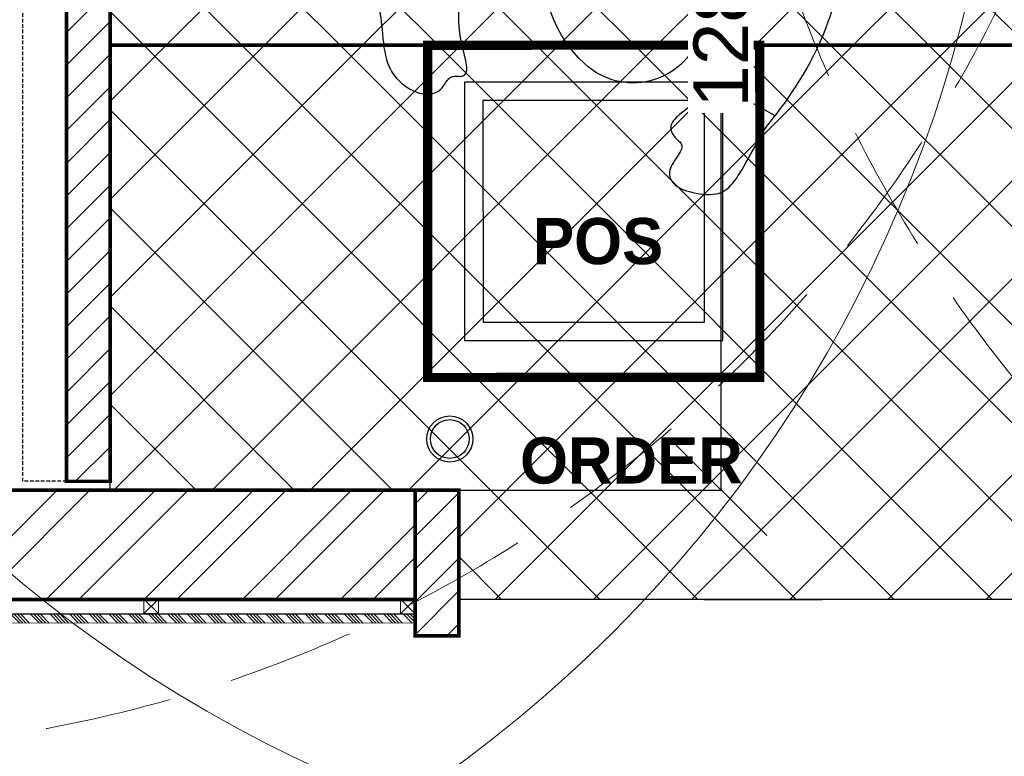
# Model space of a CAD drawing. Header units: millimetres. Extents: x -115221 to 194496, y -122556 to 375476.
# Tile 22 of 169: x 101871 to 103222, y -108062 to -107051. Entities that reach past the tile are written whole.
import ezdxf

# ---------------------------------------------------------------- set-up
doc = ezdxf.new("R2010")
doc.units = ezdxf.units.MM
doc.header["$PDMODE"] = 3
doc.header["$PDSIZE"] = -100
doc.linetypes.add('CONTINOUS', pattern=[0])
doc.linetypes.add('DASHED2', pattern=[0.375, 0.25, -0.125])
for name, color, linetype, lineweight in [('Ceiling', 6, 'Continuous', 13), ('FA-PENDANT SPRINKLER COVERAGR AREA', 6, 'Continuous', 0), ('FA-UPRIGHT SPRINKLER', 1, 'Continuous', 0), ('FA-UPRIGHT SPRINKLER COVERAGE AREA', 1, 'Continuous', 0), ('PARTITION LAYOUT', 36, 'CONTINOUS', 18), ('PENDENT SPRINKLER', 6, 'Continuous', 0), ('SPRINKLER DIM', 5, 'Continuous', 0)]:
    doc.layers.add(name, color=color, linetype=linetype, lineweight=lineweight)
doc.layers.add('WWDS CEILING', color=8, linetype='Continuous')
doc.layers.add('WWDS FURNITURE LAYOUT', color=8, linetype='Continuous')
doc.styles.add('ATTR', font='romans.shx', dxfattribs={"width": 0.8, "height": 0.6999992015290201})
doc.styles.add('har', font='GOTHICB.TTF')
doc.styles.get("Standard").update_dxf_attribs({"font": 'arial.ttf'})
doc.dimstyles.new('PLU DIM', dxfattribs={"dimtxt": 75, "dimasz": 125, "dimexe": 0.1, "dimexo": 0.1, "dimgap": 0.09, "dimtad": 0, "dimtoh": 1, "dimdec": 0, "dimzin": 0, "dimdsep": 46, "dimtxsty": 'Standard', "dimblk": 'OBLIQUE', "dimcen": 0.09, "dimclrd": 150, "dimclre": 150, "dimclrt": 1, "dimadec": 0, "dimazin": 0, "dimtfac": 1, "dimtdec": 0, "dimtofl": 0, "dimtmove": 1, "dimatfit": 3, "dimldrblk": 'OBLIQUE', "dimfxl": 1, "dimtfill": 1, "dimfrac": 1, "dimtolj": 1, "dimtzin": 0, "dimarcsym": 0})
pattern_1 = [(45, (-1707285.601478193, -2853039.393185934), (-67.35192090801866, 67.35192090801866), []), (135, (-1707285.601478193, -2853039.393185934), (-67.35192090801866, -67.35192090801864), [])]

# ---------------------------------------------------------------- blocks, each defined once
blk = doc.blocks.new('Person 8 Man Standing PV')
for p, q in [((-3.775943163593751, 11.10378326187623), (-3.431443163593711, 11.20068326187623)), ((-3.431443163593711, 11.20068326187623), (-3.091043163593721, 11.28638326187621)), ((-3.091043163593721, 11.28638326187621), (-2.754043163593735, 11.36128326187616)), ((-2.754043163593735, 11.36128326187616), (-2.420143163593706, 11.42608326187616)), ((-2.420143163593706, 11.42608326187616), (-2.089143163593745, 11.48148326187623)), ((-2.089143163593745, 11.48148326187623), (-1.760543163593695, 11.52808326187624)), ((-1.760543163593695, 11.52808326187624), (-1.43394316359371, 11.56658326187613)), ((-1.43394316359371, 11.56658326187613), (-1.109143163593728, 11.59758326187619)), ((-1.109143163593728, 11.59758326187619), (-0.7832431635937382, 11.61738326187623)), ((-0.7465431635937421, 11.2166832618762), (-0.8026431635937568, 11.13118326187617)), ((-0.7832431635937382, 11.61738326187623), (-0.4454431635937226, 11.60558326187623)), ((-0.6878431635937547, 11.28878326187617), (-0.7465431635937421, 11.2166832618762)), ((-0.6249431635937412, 11.34868326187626), (-0.6878431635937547, 11.28878326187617)), ((-0.556743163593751, 11.39748326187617), (-0.6249431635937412, 11.34868326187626)), ((-0.4821431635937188, 11.43648326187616), (-0.556743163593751, 11.39748326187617)), ((-0.3999431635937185, 11.46678326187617), (-0.4821431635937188, 11.43648326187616)), ((-0.4454431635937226, 11.60558326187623), (-0.0821431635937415, 11.53708326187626)), ((-0.3089431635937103, 11.48958326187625), (-0.3999431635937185, 11.46678326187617)), ((-0.2079431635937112, 11.5060832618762), (-0.3089431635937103, 11.48958326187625)), ((-0.0960431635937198, 11.51718326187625), (-0.2079431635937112, 11.5060832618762)), ((0.0271568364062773, 11.52278326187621), (-0.0960431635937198, 11.51718326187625)), ((-0.0821431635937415, 11.53708326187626), (-0.0361431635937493, 11.51998326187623)), ((0.1617568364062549, 11.52268326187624), (0.0271568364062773, 11.52278326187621)), ((0.3077568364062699, 11.51638326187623), (0.1617568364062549, 11.52268326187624)), ((0.4664568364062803, 11.50368326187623), (0.3077568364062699, 11.51638326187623)), ((0.6347568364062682, 11.48418326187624), (0.4664568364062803, 11.50368326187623)), ((0.8158568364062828, 11.45778326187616), (0.6347568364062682, 11.48418326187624)), ((1.008856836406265, 11.42378326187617), (0.8158568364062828, 11.45778326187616)), ((1.213256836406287, 11.38238326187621), (1.008856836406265, 11.42378326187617)), ((1.426656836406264, 11.33388326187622), (1.213256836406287, 11.38238326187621)), ((1.645756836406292, 11.27928326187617), (1.426656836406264, 11.33388326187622)), ((1.867656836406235, 11.21918326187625), (1.645756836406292, 11.27928326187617)), ((2.089056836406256, 11.15438326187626), (1.867656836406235, 11.21918326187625)), ((2.30695683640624, 11.08558326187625), (2.089056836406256, 11.15438326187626)), ((-5.18824316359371, 10.59848326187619), (-4.831343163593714, 10.74208326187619)), ((-4.831343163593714, 10.74208326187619), (-4.476543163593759, 10.8742832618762)), ((-4.476543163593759, 10.8742832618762), (-4.124443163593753, 10.99488326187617)), ((-4.124443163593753, 10.99488326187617), (-3.775943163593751, 11.10378326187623)), ((-1.015343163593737, 10.61908326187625), (-1.069043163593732, 10.43688326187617)), ((-0.9624431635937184, 10.77718326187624), (-1.015343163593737, 10.61908326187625)), ((-0.9098431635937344, 10.9136832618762), (-0.9624431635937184, 10.77718326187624)), ((-0.8567431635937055, 11.03088326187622), (-0.9098431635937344, 10.9136832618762)), ((-0.8026431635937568, 11.13118326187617), (-0.8567431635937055, 11.03088326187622)), ((2.518156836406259, 11.01358326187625), (2.30695683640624, 11.08558326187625)), ((2.71965683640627, 10.93908326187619), (2.518156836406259, 11.01358326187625)), ((2.90905683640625, 10.86238326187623), (2.71965683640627, 10.93908326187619)), ((3.087956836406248, 10.78088326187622), (2.90905683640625, 10.86238326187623)), ((3.258556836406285, 10.69208326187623), (3.087956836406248, 10.78088326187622)), ((3.422956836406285, 10.59278326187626), (3.258556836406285, 10.69208326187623)), ((-6.621143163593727, 9.91488326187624), (-6.263643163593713, 10.10178326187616)), ((-6.263643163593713, 10.10178326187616), (-5.905143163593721, 10.27808326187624)), ((-5.905143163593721, 10.27808326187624), (-5.546443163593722, 10.44378326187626)), ((-5.546443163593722, 10.44378326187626), (-5.18824316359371, 10.59848326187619)), ((-1.124243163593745, 10.22838326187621), (-1.181643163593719, 9.991083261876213)), ((-1.069043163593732, 10.43688326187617), (-1.124243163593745, 10.22838326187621)), ((3.583456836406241, 10.48018326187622), (3.422956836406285, 10.59278326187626)), ((3.742456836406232, 10.35138326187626), (3.583456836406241, 10.48018326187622)), ((3.902056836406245, 10.20358326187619), (3.742456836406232, 10.35138326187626)), ((4.064456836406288, 10.03378326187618), (3.902056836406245, 10.20358326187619)), ((-7.325943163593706, 9.515083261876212), (-6.976443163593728, 9.718283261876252)), ((-6.976443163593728, 9.718283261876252), (-6.621143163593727, 9.91488326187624)), ((-1.241743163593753, 9.722883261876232), (-1.305043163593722, 9.422683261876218)), ((-1.181643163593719, 9.991083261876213), (-1.241743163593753, 9.722883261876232)), ((4.231256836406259, 9.84008326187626), (4.064456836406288, 10.03378326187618)), ((4.400256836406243, 9.624883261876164), (4.231256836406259, 9.84008326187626)), ((4.568656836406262, 9.39108326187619), (4.400256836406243, 9.624883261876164)), ((-8.298843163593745, 8.90198326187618), (-7.991143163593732, 9.103283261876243)), ((-7.991143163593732, 9.103283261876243), (-7.665543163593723, 9.308883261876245)), ((-7.665543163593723, 9.308883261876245), (-7.325943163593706, 9.515083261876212)), ((-1.370643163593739, 9.095883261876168), (-1.437443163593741, 8.749383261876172)), ((-1.305043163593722, 9.422683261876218), (-1.370643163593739, 9.095883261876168)), ((4.733456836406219, 9.142083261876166), (4.568656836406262, 9.39108326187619)), ((4.891856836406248, 8.881183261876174), (4.733456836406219, 9.142083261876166)), ((-9.073043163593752, 8.36028326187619), (-8.843843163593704, 8.526783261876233)), ((-8.843843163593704, 8.526783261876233), (-8.584443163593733, 8.708583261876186)), ((-8.584443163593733, 8.708583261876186), (-8.298843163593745, 8.90198326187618)), ((-1.437443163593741, 8.749383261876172), (-1.50414316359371, 8.389983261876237)), ((5.040956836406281, 8.61148326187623), (4.891856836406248, 8.881183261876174)), ((5.177856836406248, 8.336183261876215), (5.040956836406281, 8.61148326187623)), ((-9.589543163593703, 7.957383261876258), (-9.439543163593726, 8.078183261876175)), ((-9.525943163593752, 8.008683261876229), (-7.590443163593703, 4.553783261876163)), ((-9.439543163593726, 8.078183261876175), (-9.269743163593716, 8.211383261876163)), ((-9.269743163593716, 8.211383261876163), (-9.073043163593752, 8.36028326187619)), ((-1.569943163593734, 8.024583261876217), (-1.633543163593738, 7.66018326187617)), ((-1.50414316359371, 8.389983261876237), (-1.569943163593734, 8.024583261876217)), ((5.299556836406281, 8.058483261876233), (5.177856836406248, 8.336183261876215)), ((5.404056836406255, 7.780583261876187), (5.299556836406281, 8.058483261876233)), ((-10.29894316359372, 7.427583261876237), (-10.13814316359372, 7.534383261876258)), ((-10.13814316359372, 7.534383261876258), (-9.994143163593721, 7.637583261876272)), ((-9.994143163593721, 7.637583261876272), (-9.85954316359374, 7.740283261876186)), ((-9.85954316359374, 7.740283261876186), (-9.727143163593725, 7.845883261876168)), ((-9.727143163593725, 7.845883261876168), (-9.589543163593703, 7.957383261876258)), ((-1.633543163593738, 7.66018326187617), (-1.69374316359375, 7.303283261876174)), ((5.49265683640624, 7.50068326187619), (5.404056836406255, 7.780583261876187)), ((5.567256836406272, 7.215483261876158), (5.49265683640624, 7.50068326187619)), ((-11.35634316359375, 6.824283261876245), (-11.12574316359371, 6.949683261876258)), ((-11.12574316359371, 6.949683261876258), (-10.89994316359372, 7.074183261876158)), ((-10.89994316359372, 7.074183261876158), (-10.68364316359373, 7.196283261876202)), ((-10.68364316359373, 7.196283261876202), (-10.48154316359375, 7.31458326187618)), ((-10.48154316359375, 7.31458326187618), (-10.29894316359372, 7.427583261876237)), ((-1.746243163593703, 6.981083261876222), (-2.55134316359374, 6.703683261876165)), ((-1.749443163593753, 6.96108326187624), (-1.799843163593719, 6.633583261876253)), ((-1.69374316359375, 7.303283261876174), (-1.749443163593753, 6.96108326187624)), ((5.630056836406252, 6.922183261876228), (5.567256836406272, 7.215483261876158)), ((5.682856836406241, 6.617783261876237), (5.630056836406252, 6.922183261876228)), ((-12.23014316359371, 6.343983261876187), (-12.02804316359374, 6.458083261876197)), ((-12.02804316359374, 6.458083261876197), (-11.81224316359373, 6.577083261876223)), ((-11.81224316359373, 6.577083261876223), (-11.58674316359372, 6.699583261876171)), ((-11.58674316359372, 6.699583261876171), (-11.35634316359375, 6.824283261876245)), ((-2.55134316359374, 6.703683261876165), (-3.936643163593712, 6.199883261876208)), ((-1.799843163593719, 6.633583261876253), (-1.844343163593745, 6.29388326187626)), ((5.727956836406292, 6.29918326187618), (5.682856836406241, 6.617783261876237)), ((-13.03654316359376, 5.824183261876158), (-12.90104316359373, 5.923783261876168)), ((-12.90104316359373, 5.923783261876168), (-12.75304316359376, 6.024883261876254)), ((-12.75304316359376, 6.024883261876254), (-12.59214316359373, 6.128083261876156)), ((-12.59214316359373, 6.128083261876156), (-12.41794316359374, 6.234183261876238)), ((-12.41794316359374, 6.234183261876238), (-12.23014316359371, 6.343983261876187)), ((-3.936643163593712, 6.199883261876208), (-5.065343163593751, 5.761583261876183)), ((-1.882743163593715, 5.908683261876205), (-1.914743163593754, 5.444183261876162)), ((-1.844343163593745, 6.29388326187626), (-1.882743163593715, 5.908683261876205)), ((5.767256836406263, 5.963583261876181), (5.727956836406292, 6.29918326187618)), ((5.802756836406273, 5.607683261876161), (5.767256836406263, 5.963583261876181)), ((-13.60734316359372, 5.202983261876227), (-13.54064316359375, 5.315983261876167)), ((-13.54064316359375, 5.315983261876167), (-13.46254316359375, 5.422983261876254)), ((-13.46254316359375, 5.422983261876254), (-13.3730431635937, 5.525783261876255)), ((-13.3730431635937, 5.525783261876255), (-13.27224316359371, 5.625983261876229)), ((-13.27224316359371, 5.625983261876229), (-13.16024316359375, 5.72508326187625)), ((-13.16024316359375, 5.72508326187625), (-13.03654316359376, 5.824183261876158)), ((-5.971643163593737, 5.380183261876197), (-6.689143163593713, 5.047183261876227)), ((-5.065343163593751, 5.761583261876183), (-5.971643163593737, 5.380183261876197)), ((-1.914743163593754, 5.444183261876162), (-1.940043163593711, 4.866983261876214)), ((5.836156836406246, 5.229583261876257), (5.802756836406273, 5.607683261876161)), ((-13.75714316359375, 4.656583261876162), (-13.73744316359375, 4.810783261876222)), ((-13.73744316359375, 4.810783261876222), (-13.70584316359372, 4.952083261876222)), ((-13.70584316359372, 4.952083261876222), (-13.6624431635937, 5.082283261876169)), ((-13.6624431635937, 5.082283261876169), (-13.60734316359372, 5.202983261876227)), ((-6.689143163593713, 5.047183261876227), (-7.251843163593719, 4.754183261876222)), ((-1.940043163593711, 4.866983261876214), (-1.952743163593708, 4.371283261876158)), ((5.86765683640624, 4.831383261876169), (5.836156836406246, 5.229583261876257)), ((5.896956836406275, 4.415683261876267), (5.86765683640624, 4.831383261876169)), ((-13.76504316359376, 4.488783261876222), (-13.75714316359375, 4.656583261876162)), ((-13.76184316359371, 4.310183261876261), (-13.76504316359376, 4.488783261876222)), ((-13.74864316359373, 4.124783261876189), (-13.76184316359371, 4.310183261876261)), ((-8.048343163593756, 4.254183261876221), (-8.34524316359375, 4.031683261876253)), ((-7.693643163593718, 4.492683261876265), (-8.048343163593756, 4.254183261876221)), ((-7.251843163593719, 4.754183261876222), (-7.693643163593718, 4.492683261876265)), ((5.923956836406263, 3.985583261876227), (5.896956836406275, 4.415683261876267)), ((-13.72624316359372, 3.936583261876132), (-13.74864316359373, 4.124783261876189)), ((-13.6957431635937, 3.748883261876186), (-13.72624316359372, 3.936583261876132)), ((-13.65804316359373, 3.566083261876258), (-13.6957431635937, 3.748883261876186)), ((-8.595143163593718, 3.823783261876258), (-8.804043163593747, 3.630583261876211)), ((-8.34524316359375, 4.031683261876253), (-8.595143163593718, 3.823783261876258)), ((5.948456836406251, 3.543883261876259), (5.923956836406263, 3.985583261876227)), ((-13.61414316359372, 3.39178326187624), (-13.65804316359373, 3.566083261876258)), ((-13.56494316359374, 3.229983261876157), (-13.61414316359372, 3.39178326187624)), ((-13.51144316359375, 3.08368326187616), (-13.56494316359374, 3.229983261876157)), ((-9.12344316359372, 3.287583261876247), (-9.246143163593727, 3.137983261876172)), ((-8.978043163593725, 3.451783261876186), (-9.12344316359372, 3.287583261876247)), ((-8.804043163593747, 3.630583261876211), (-8.978043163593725, 3.451783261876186)), ((5.969956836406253, 3.093583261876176), (5.948456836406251, 3.543883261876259)), ((-13.45394316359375, 2.952783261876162), (-13.51144316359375, 3.08368326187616)), ((-13.3927431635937, 2.836583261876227), (-13.45394316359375, 2.952783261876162)), ((-13.32834316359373, 2.733883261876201), (-13.3927431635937, 2.836583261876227)), ((-13.26074316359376, 2.644183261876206), (-13.32834316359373, 2.733883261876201)), ((-11.83754316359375, 2.661683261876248), (-11.94114316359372, 2.594383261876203)), ((-11.73724316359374, 2.727883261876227), (-11.83754316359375, 2.661683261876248)), ((-11.64154316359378, 2.790183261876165), (-11.73724316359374, 2.727883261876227)), ((-11.55234316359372, 2.845883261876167), (-11.64154316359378, 2.790183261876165)), ((-11.47024316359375, 2.892583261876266), (-11.55234316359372, 2.845883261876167)), ((-11.39504316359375, 2.929783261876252), (-11.47024316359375, 2.892583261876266)), ((-11.32584316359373, 2.957283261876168), (-11.39504316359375, 2.929783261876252)), ((-11.26184316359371, 2.975083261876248), (-11.32584316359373, 2.957283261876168)), ((-11.20204316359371, 2.982983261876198), (-11.26184316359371, 2.975083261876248)), ((-11.14574316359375, 2.980983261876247), (-11.20204316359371, 2.982983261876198)), ((-11.09204316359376, 2.968783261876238), (-11.14574316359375, 2.980983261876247)), ((-11.0399431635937, 2.946483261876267), (-11.09204316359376, 2.968783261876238)), ((-10.98884316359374, 2.914183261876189), (-11.0399431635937, 2.946483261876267)), ((-10.93814316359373, 2.873583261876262), (-10.98884316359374, 2.914183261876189)), ((-10.88754316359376, 2.826583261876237), (-10.93814316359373, 2.873583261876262)), ((-10.83644316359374, 2.774983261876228), (-10.88754316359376, 2.826583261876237)), ((-10.78444316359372, 2.720883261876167), (-10.83644316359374, 2.774983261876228)), ((-10.73124316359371, 2.666083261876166), (-10.78444316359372, 2.720883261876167)), ((-10.67624316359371, 2.612683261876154), (-10.73124316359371, 2.666083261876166)), ((-9.625343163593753, 2.684583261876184), (-9.708643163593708, 2.606183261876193)), ((-9.538543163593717, 2.776483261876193), (-9.625343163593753, 2.684583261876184)), ((-9.448143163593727, 2.882483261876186), (-9.538543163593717, 2.776483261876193)), ((-9.352343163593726, 3.002883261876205), (-9.448143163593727, 2.882483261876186)), ((-9.246143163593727, 3.137983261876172), (-9.352343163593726, 3.002883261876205)), ((5.988556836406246, 2.637383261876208), (5.969956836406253, 3.093583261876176)), ((-13.19064316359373, 2.566383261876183), (-13.26074316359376, 2.644183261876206)), ((-13.11814316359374, 2.499783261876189), (-13.19064316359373, 2.566383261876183)), ((-13.04354316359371, 2.443483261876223), (-13.11814316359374, 2.499783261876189)), ((-12.96714316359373, 2.396883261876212), (-13.04354316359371, 2.443483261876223)), ((-12.88874316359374, 2.36008326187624), (-12.96714316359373, 2.396883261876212)), ((-12.80794316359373, 2.333583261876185), (-12.88874316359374, 2.36008326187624)), ((-12.72444316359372, 2.31778326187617), (-12.80794316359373, 2.333583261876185)), ((-12.63804316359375, 2.31318326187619), (-12.72444316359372, 2.31778326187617)), ((-12.54824316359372, 2.320083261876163), (-12.63804316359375, 2.31318326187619)), ((-12.45474316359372, 2.338983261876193), (-12.54824316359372, 2.320083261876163)), ((-12.35734316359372, 2.370383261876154), (-12.45474316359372, 2.338983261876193)), ((-12.25604316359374, 2.414083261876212), (-12.35734316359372, 2.370383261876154)), ((-12.15184316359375, 2.467783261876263), (-12.25604316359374, 2.414083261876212)), ((-12.04634316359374, 2.52888326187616), (-12.15184316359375, 2.467783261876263)), ((-11.94114316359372, 2.594383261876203), (-12.04634316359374, 2.52888326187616)), ((-10.61914316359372, 2.562383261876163), (-10.67624316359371, 2.612683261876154)), ((-10.55954316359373, 2.517083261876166), (-10.61914316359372, 2.562383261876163)), ((-10.49764316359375, 2.477483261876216), (-10.55954316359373, 2.517083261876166)), ((-10.43354316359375, 2.444383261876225), (-10.49764316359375, 2.477483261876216)), ((-10.36754316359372, 2.418383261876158), (-10.43354316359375, 2.444383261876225)), ((-10.29984316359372, 2.400083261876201), (-10.36754316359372, 2.418383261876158)), ((-10.23064316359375, 2.390083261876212), (-10.29984316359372, 2.400083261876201)), ((-10.16004316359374, 2.38918326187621), (-10.23064316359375, 2.390083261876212)), ((-10.08854316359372, 2.397783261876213), (-10.16004316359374, 2.38918326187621)), ((-10.0159431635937, 2.416683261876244), (-10.08854316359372, 2.397783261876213)), ((-9.942143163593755, 2.446483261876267), (-10.0159431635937, 2.416683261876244)), ((-9.86664316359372, 2.487683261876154), (-9.942143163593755, 2.446483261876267)), ((-9.788943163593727, 2.540683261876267), (-9.86664316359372, 2.487683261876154)), ((-9.708643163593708, 2.606183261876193), (-9.788943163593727, 2.540683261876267)), ((6.004056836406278, 2.178283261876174), (5.988556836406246, 2.637383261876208)), ((6.015756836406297, 1.717883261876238), (6.004056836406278, 2.178283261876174)), ((6.022556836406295, 1.251683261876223), (6.015756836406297, 1.717883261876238)), ((6.022956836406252, 0.7741832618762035), (6.022556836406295, 1.251683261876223)), ((6.016456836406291, 0.2796832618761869), (6.022956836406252, 0.7741832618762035)), ((5.998456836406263, -0.2376167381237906), (6.016456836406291, 0.2796832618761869)), ((5.970556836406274, -0.7833167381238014), (5.998456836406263, -0.2376167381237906)), ((5.930256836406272, -1.3630167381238), (5.970556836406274, -0.7833167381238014)), ((5.875856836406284, -1.982616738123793), (5.930256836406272, -1.3630167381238)), ((5.806856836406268, -2.643916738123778), (5.875856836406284, -1.982616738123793)), ((5.724656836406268, -3.334716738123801), (5.806856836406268, -2.643916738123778)), ((5.631856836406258, -4.039116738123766), (5.724656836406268, -3.334716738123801)), ((5.530556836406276, -4.740916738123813), (5.631856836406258, -4.039116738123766)), ((-2.563143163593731, -4.419016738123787), (-2.551943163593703, -4.863116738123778)), ((5.423456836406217, -5.424316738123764), (5.530556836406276, -4.740916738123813)), ((-2.551943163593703, -4.863116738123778), (-2.517443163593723, -5.710716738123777)), ((-2.517443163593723, -5.710716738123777), (-2.475143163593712, -6.416616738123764)), ((5.312456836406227, -6.073316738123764), (5.423456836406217, -5.424316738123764)), ((5.200256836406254, -6.672016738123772), (5.312456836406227, -6.073316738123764)), ((-2.475143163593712, -6.416616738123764), (-2.426443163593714, -6.997416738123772)), ((5.089156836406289, -7.204316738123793), (5.200256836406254, -6.672016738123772)), ((-2.426443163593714, -6.997416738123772), (-2.372743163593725, -7.469816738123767)), ((4.980756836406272, -7.658416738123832), (5.089156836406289, -7.204316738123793)), ((-2.372743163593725, -7.469816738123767), (-2.315043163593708, -7.850316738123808)), ((-2.315043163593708, -7.850316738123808), (-2.25474316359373, -8.155616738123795)), ((4.873856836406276, -8.038316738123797), (4.980756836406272, -7.658416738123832)), ((-2.25474316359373, -8.155616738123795), (-2.193143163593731, -8.402316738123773)), ((-2.193143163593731, -8.402316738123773), (-2.131343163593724, -8.605016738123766)), ((4.656856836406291, -8.609216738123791), (4.766556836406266, -8.352616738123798)), ((4.716656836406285, -8.469316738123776), (4.901056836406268, -8.7747167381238)), ((4.766556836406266, -8.352616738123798), (4.873856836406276, -8.038316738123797)), ((-7.397543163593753, -8.964716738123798), (-7.383543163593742, -8.90571673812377)), ((-7.396943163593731, -9.025416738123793), (-7.397543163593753, -8.964716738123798)), ((-7.385743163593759, -8.849416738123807), (-7.369543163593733, -8.79721673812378)), ((-7.383543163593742, -8.90571673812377), (-7.385743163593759, -8.849416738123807)), ((-7.369543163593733, -8.79721673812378), (-7.343943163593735, -8.749816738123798)), ((-7.343943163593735, -8.749816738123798), (-7.307543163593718, -8.708316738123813)), ((-7.307543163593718, -8.708316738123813), (-7.26044316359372, -8.673116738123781)), ((-7.26044316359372, -8.673116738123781), (-7.203043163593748, -8.644416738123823)), ((-7.203043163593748, -8.644416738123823), (-7.135743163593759, -8.622916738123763)), ((-7.135743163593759, -8.622916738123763), (-7.059143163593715, -8.608616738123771)), ((-7.059143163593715, -8.608616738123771), (-6.973443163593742, -8.601916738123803)), ((-6.973443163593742, -8.601916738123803), (-6.879143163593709, -8.603116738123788)), ((-6.879143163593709, -8.603116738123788), (-6.776743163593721, -8.61261673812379)), ((-6.776743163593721, -8.61261673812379), (-6.666143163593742, -8.630516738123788)), ((-6.666143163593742, -8.630516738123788), (-6.545443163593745, -8.655816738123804)), ((-6.545443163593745, -8.655816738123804), (-6.412343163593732, -8.687816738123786)), ((-6.412343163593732, -8.687816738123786), (-6.264343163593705, -8.725216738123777)), ((-6.264343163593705, -8.725216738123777), (-6.099343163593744, -8.767216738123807)), ((-6.099343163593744, -8.767216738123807), (-5.914743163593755, -8.81261673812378)), ((-5.914743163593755, -8.81261673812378), (-5.708243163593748, -8.860516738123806)), ((-5.708243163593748, -8.860516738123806), (-5.477543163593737, -8.909816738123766)), ((-5.477543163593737, -8.909816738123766), (-5.216043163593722, -8.958416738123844)), ((-5.216043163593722, -8.958416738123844), (-4.900443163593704, -9.000216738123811)), ((-4.900443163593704, -9.000216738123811), (-4.503143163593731, -9.027416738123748)), ((-3.996543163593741, -9.03271673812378), (-3.353343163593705, -9.008616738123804)), ((-3.353343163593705, -9.008616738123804), (-2.54554316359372, -8.947816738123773)), ((-2.54554316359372, -8.947816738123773), (-2.011543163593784, -8.891616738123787)), ((-2.174443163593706, -8.908716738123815), (2.879756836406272, -13.39161673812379)), ((-2.131343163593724, -8.605016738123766), (-2.068843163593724, -8.770916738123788)), ((-2.068843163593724, -8.770916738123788), (-2.005043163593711, -8.905116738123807)), ((-2.005043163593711, -8.905116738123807), (-1.939343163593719, -9.012716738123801)), ((-1.939343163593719, -9.012716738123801), (-1.871043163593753, -9.098916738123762)), ((4.294456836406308, -9.116416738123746), (4.422656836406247, -8.982916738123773)), ((4.422656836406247, -8.982916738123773), (4.542856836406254, -8.816416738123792)), ((4.542856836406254, -8.816416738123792), (4.656856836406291, -8.609216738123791)), ((4.901056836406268, -8.7747167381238), (5.366256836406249, -9.59431673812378)), ((-7.516643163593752, -9.564416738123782), (-7.478443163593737, -9.518316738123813)), ((-7.478443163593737, -9.518316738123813), (-7.448143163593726, -9.470816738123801)), ((-7.448143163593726, -9.470816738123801), (-7.425143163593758, -9.421916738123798)), ((-7.425143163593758, -9.421916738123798), (-7.408443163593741, -9.371316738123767)), ((-7.408443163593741, -9.371316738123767), (-7.397543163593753, -9.318816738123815)), ((-7.397543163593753, -9.318816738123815), (-7.391543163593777, -9.264116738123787)), ((-7.394143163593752, -9.086716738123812), (-7.396943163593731, -9.025416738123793)), ((-7.391043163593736, -9.147616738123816), (-7.394143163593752, -9.086716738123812)), ((-7.391543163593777, -9.264116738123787), (-7.389543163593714, -9.207016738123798)), ((-7.389543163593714, -9.207016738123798), (-7.391043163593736, -9.147616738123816)), ((-4.503143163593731, -9.027416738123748), (-3.996543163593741, -9.03271673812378)), ((-3.55124316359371, -13.35841673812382), (-3.774243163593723, -9.024416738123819)), ((-1.871043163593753, -9.098916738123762), (-1.799543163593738, -9.168716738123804)), ((-1.799543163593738, -9.168716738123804), (-1.724143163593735, -9.227516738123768)), ((-1.724143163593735, -9.227516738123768), (-1.644343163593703, -9.280216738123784)), ((-1.644343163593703, -9.280216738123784), (-1.558543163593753, -9.331116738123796)), ((-1.558543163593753, -9.331116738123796), (-1.462943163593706, -9.380516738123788)), ((-1.462943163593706, -9.380516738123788), (-1.352443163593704, -9.427816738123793)), ((-1.352443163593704, -9.427816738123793), (-1.222343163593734, -9.472216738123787)), ((-1.222343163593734, -9.472216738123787), (-1.067743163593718, -9.51331673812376)), ((-1.067743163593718, -9.51331673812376), (-0.8839431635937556, -9.550316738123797)), ((3.231756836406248, -9.550216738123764), (3.456056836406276, -9.508816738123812)), ((3.456056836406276, -9.508816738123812), (3.658056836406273, -9.457116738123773)), ((3.658056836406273, -9.457116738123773), (3.840256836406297, -9.393616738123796)), ((3.840256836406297, -9.393616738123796), (4.005456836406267, -9.31691673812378)), ((4.005456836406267, -9.31691673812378), (4.155956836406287, -9.225316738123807)), ((4.155956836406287, -9.225316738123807), (4.294456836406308, -9.116416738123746)), ((-8.161543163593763, -10.09281673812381), (-8.103243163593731, -10.02091673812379)), ((-8.103243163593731, -10.02091673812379), (-8.03844316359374, -9.955616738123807)), ((-8.03844316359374, -9.955616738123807), (-7.968743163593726, -9.896216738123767)), ((-7.968743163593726, -9.896216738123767), (-7.896343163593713, -9.841716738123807)), ((-7.896343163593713, -9.841716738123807), (-7.823043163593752, -9.791216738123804)), ((-7.823043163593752, -9.791216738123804), (-7.751143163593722, -9.74361673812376)), ((-7.751143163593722, -9.74361673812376), (-7.682543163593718, -9.698216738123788)), ((-7.682543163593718, -9.698216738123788), (-7.619343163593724, -9.653716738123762)), ((-7.619343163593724, -9.653716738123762), (-7.563443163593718, -9.609416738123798)), ((-7.563443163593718, -9.609416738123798), (-7.516643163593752, -9.564416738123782)), ((-0.8839431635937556, -9.550316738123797), (-0.6660431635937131, -9.582416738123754)), ((-0.6660431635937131, -9.582416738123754), (-0.4092431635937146, -9.609416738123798)), ((-0.4092431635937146, -9.609416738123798), (-0.1110431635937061, -9.630416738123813)), ((-0.1110431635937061, -9.630416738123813), (0.2213568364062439, -9.64571673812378)), ((0.2213568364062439, -9.64571673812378), (0.5784568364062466, -9.655416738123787)), ((0.5784568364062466, -9.655416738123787), (0.9504568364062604, -9.659716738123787)), ((0.9504568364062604, -9.659716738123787), (1.328256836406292, -9.658916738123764)), ((1.328256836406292, -9.658916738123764), (1.702056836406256, -9.653116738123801)), ((1.702056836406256, -9.653116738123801), (2.062256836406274, -9.642716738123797)), ((2.062256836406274, -9.642716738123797), (2.39935683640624, -9.627716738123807)), ((2.39935683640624, -9.627716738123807), (2.706056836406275, -9.608216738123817)), ((2.706056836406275, -9.608216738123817), (2.982656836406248, -9.582816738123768)), ((2.982656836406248, -9.582816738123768), (3.231756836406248, -9.550216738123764)), ((5.366256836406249, -9.59431673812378), (5.699856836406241, -10.23881673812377)), ((-8.35514316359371, -10.63231673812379), (-8.342543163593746, -10.53281673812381)), ((-8.342543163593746, -10.53281673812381), (-8.321843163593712, -10.43621673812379)), ((-8.321843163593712, -10.43621673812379), (-8.293043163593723, -10.3433167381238)), ((-8.293043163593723, -10.3433167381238), (-8.256543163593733, -10.25471673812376)), ((-8.256543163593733, -10.25471673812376), (-8.212743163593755, -10.17101673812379)), ((-8.212743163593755, -10.17101673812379), (-8.161543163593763, -10.09281673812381)), ((5.699856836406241, -10.23881673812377), (5.922256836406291, -10.73481673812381)), ((-8.35944316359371, -10.73421673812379), (-8.35514316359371, -10.63231673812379)), ((-8.35514316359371, -10.83791673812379), (-8.35944316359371, -10.73421673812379)), ((-8.342843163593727, -10.94301673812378), (-8.35514316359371, -10.83791673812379)), ((-8.322743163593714, -11.04911673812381), (-8.342843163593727, -10.94301673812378)), ((-8.295343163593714, -11.15601673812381), (-8.322743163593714, -11.04911673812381)), ((5.922256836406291, -10.73481673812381), (6.053956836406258, -11.10931673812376)), ((6.053956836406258, -11.10931673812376), (6.115356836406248, -11.38921673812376)), ((-8.261143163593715, -11.26341673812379), (-8.295343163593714, -11.15601673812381)), ((-8.220443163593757, -11.37081673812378), (-8.261143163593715, -11.26341673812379)), ((-8.173743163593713, -11.47801673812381), (-8.220443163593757, -11.37081673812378)), ((-8.121543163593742, -11.5847167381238), (-8.173743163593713, -11.47801673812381)), ((-8.064043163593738, -11.69061673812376), (-8.121543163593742, -11.5847167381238)), ((6.127056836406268, -11.60121673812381), (6.109256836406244, -11.7722167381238)), ((6.115356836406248, -11.38921673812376), (6.127056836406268, -11.60121673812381)), ((-8.00104316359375, -11.7953167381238), (-8.064043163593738, -11.69061673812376)), ((-7.932243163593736, -11.8988167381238), (-8.00104316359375, -11.7953167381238)), ((-7.857343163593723, -12.00081673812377), (-7.932243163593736, -11.8988167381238)), ((-7.776043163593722, -12.10111673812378), (-7.857343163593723, -12.00081673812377)), ((-7.687943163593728, -12.19941673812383), (-7.776043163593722, -12.10111673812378)), ((-7.592843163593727, -12.29561673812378), (-7.687943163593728, -12.19941673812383)), ((5.991756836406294, -12.19291673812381), (5.934756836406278, -12.31121673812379)), ((6.039856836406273, -12.06461673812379), (5.991756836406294, -12.19291673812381)), ((6.078956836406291, -11.92481673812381), (6.039856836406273, -12.06461673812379)), ((6.109256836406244, -11.7722167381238), (6.078956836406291, -11.92481673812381)), ((-7.490243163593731, -12.38941673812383), (-7.592843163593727, -12.29561673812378)), ((-7.379843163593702, -12.48061673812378), (-7.490243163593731, -12.38941673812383)), ((-7.26044316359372, -12.56851673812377), (-7.379843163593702, -12.48061673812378)), ((-7.130743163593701, -12.65231673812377), (-7.26044316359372, -12.56851673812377)), ((-6.989443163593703, -12.7312167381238), (-7.130743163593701, -12.65231673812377)), ((-6.835243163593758, -12.8046167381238), (-6.989443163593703, -12.7312167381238)), ((5.619756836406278, -12.70941673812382), (5.517956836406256, -12.7969167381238)), ((5.711556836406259, -12.61841673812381), (5.619756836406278, -12.70941673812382)), ((5.794656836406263, -12.52261673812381), (5.711556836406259, -12.61841673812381)), ((5.869156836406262, -12.42061673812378), (5.794656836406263, -12.52261673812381)), ((5.934756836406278, -12.31121673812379), (5.869156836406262, -12.42061673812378)), ((-6.666943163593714, -12.87171673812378), (-6.835243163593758, -12.8046167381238)), ((-6.483143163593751, -12.93171673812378), (-6.666943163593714, -12.87171673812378)), ((-6.282543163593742, -12.98391673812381), (-6.483143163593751, -12.93171673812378)), ((-6.065143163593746, -13.02781673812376), (-6.282543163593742, -12.98391673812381)), ((-5.834343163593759, -13.06461673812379), (-6.065143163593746, -13.02781673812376)), ((-5.59494316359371, -13.09561673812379), (-5.834343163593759, -13.06461673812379)), ((-5.35174316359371, -13.12221673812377), (-5.59494316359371, -13.09561673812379)), ((-5.109343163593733, -13.14581673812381), (-5.35174316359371, -13.12221673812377)), ((-4.87264316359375, -13.1678167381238), (-5.109343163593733, -13.14581673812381)), ((-4.646143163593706, -13.18961673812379), (-4.87264316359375, -13.1678167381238)), ((-4.433543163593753, -13.21251673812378), (-4.646143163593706, -13.18961673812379)), ((-4.241343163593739, -13.23771673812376), (-4.433543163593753, -13.21251673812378)), ((-4.06334316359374, -13.26491673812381), (-4.241343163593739, -13.23771673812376)), ((4.253056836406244, -13.23741673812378), (3.854056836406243, -13.29481673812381)), ((4.584056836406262, -13.17511673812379), (4.253056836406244, -13.23741673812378)), ((4.855856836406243, -13.10801673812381), (4.584056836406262, -13.17511673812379)), ((5.076556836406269, -13.03641673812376), (4.855856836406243, -13.10801673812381)), ((5.254856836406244, -12.9606167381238), (5.076556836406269, -13.03641673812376)), ((5.399256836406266, -12.88071673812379), (5.254856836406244, -12.9606167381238)), ((5.517956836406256, -12.7969167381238), (5.399256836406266, -12.88071673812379)), ((-3.896343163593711, -13.2937167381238), (-4.06334316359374, -13.26491673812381)), ((-3.735943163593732, -13.32341673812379), (-3.896343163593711, -13.2937167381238)), ((-3.577543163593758, -13.35341673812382), (-3.735943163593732, -13.32341673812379)), ((-3.417043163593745, -13.3834167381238), (-3.577543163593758, -13.35341673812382)), ((-3.249743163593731, -13.41291673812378), (-3.417043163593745, -13.3834167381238)), ((-3.071543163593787, -13.44111673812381), (-3.249743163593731, -13.41291673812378)), ((-2.87754316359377, -13.46761673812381), (-3.071543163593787, -13.44111673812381)), ((-2.66234316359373, -13.49171673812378), (-2.87754316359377, -13.46761673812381)), ((-2.420143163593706, -13.51281673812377), (-2.66234316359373, -13.49171673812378)), ((-2.145143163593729, -13.53031673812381), (-2.420143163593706, -13.51281673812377)), ((-1.831543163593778, -13.5435167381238), (-2.145143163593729, -13.53031673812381)), ((-1.473543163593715, -13.55171673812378), (-1.831543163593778, -13.5435167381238)), ((-1.065443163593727, -13.55441673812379), (-1.473543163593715, -13.55171673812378)), ((-0.6013431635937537, -13.55081673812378), (-1.065443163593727, -13.55441673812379)), ((-0.0793431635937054, -13.54061673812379), (-0.6013431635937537, -13.55081673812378)), ((0.4872568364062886, -13.52371673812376), (-0.0793431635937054, -13.54061673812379)), ((1.080956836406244, -13.50041673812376), (0.4872568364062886, -13.52371673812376)), ((1.684656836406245, -13.4708167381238), (1.080956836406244, -13.50041673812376)), ((2.281056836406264, -13.43531673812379), (1.684656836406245, -13.4708167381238)), ((2.853056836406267, -13.39401673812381), (2.281056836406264, -13.43531673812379)), ((3.383056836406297, -13.34701673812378), (2.853056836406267, -13.39401673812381)), ((3.854056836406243, -13.29481673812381), (3.383056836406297, -13.34701673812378))]:
    blk.add_line(p, q)
for centre, radius, start, end in [((-2.636243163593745, -3.332416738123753), 7.73395, 58.89186, 109.3674999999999), ((-3.933543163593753, 0.3579832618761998), 3.822162, 109.3674999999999, 222.8739), ((-0.7723431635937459, -0.2435167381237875), 4.126179, 286.3643, 58.89186), ((-1.588243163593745, 2.535383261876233), 7.02233, 222.8739, 286.3643)]:
    blk.add_arc(centre, radius, start, end)
at = {"style": 'ATTR', "width": 0.8, "flags": 9}
blk.add_attdef('ESTCODE', (0, 0), '', height=0.00629295, dxfattribs=at)
blk = doc.blocks.new('WOODEN BLOCK')
at = {"layer": 'PARTITION LAYOUT', "color": 8, "linetype": 'Continuous', "lineweight": 0, "ltscale": 8}
for p, q in [((1004420.846672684, -614217.1088275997), (1004419.246672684, -614218.7088275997)), ((1004419.246672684, -614217.1088275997), (1004420.846672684, -614218.7088275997))]:
    blk.add_line(p, q, dxfattribs=at)
blk.add_lwpolyline([(1004419.246672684, -614217.1088275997), (1004420.846672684, -614217.1088275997), (1004420.846672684, -614218.7088275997), (1004419.246672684, -614218.7088275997)], close=True, dxfattribs=at)
blk = doc.blocks.new('FUR R0')
at = {"layer": 'WWDS FURNITURE LAYOUT'}
h = blk.add_hatch(dxfattribs=at)
h.set_pattern_fill('ANSI31', color=8, scale=10)
h.set_pattern_definition([(45, (-1679804.62069307, -2828906.250006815), (-22.45064030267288, 22.45064030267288), [])])
h.paths.add_polyline_path([(-7193.583079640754, -5113.852140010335), (-7253.583079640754, -5113.852140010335), (-7253.583079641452, -5888.52225428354), (-7193.583079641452, -5888.52225428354)])
h = blk.add_hatch(dxfattribs=at)
h.set_pattern_fill('ANSI32', color=8, scale=10, angle=180)
h.set_pattern_definition([(225, (1979671.920858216, 2798471.852543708), (67.35192090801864, -67.35192090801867), []), (225, (1979627.019558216, 2798471.852543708), (67.35192090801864, -67.35192090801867), [])])
h.paths.add_polyline_path([(-6775.008279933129, -5900.522254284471), (-8799.981601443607, -5900.522254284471), (-8799.981601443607, -6050.522254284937), (-6775.008279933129, -6050.522254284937)])
h = blk.add_hatch(dxfattribs=at)
h.set_pattern_fill('ANSI31', color=8, scale=10)
h.set_pattern_definition([(45, (-1679326.037745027, -2828969.468763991), (-22.45064030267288, 22.45064030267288), [])])
h.paths.add_polyline_path([(-6715.000131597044, -5900.522254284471), (-6775.000131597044, -5900.522254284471), (-6775.000131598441, -6100.522254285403), (-6715.000131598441, -6100.522254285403)])
at = {"layer": 'WWDS FURNITURE LAYOUT', "linetype": 'Continuous', "lineweight": 0, "ltscale": 8, "transparency": 33554687}
h = blk.add_hatch(dxfattribs=at)
h.set_pattern_fill('ANSI34', color=8, angle=630.00478241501)
h.set_pattern_definition([(315.00478241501, (-1707085.583079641, -2849989.468763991), (13.46925977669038, 13.47150849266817), []), (315.00478241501, (-1707085.582704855, -2849993.958893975), (13.46925977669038, 13.47150849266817), []), (315.00478241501, (-1707085.582330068, -2849998.44902396), (13.46925977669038, 13.47150849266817), []), (315.00478241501, (-1707085.581955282, -2850002.939163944), (13.46925977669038, 13.47150849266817), [])])
h.paths.add_polyline_path([(-8987.505447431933, -6082.96521390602), (-8987.504319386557, -6070.488776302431), (-6775.007148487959, -6070.508898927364), (-6775.006105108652, -6083.00889886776)])
at = {"layer": 'WWDS FURNITURE LAYOUT', "color": 8}
blk.add_lwpolyline([(-7335.356601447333, 604.859528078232), (-7187.981601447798, 604.8595280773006), (-7187.981601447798, 97.64092000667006), (-6841.927000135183, 97.64092000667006), (-6841.927000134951, -907.433548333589), (-5212.583087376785, -907.4335483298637), (-5212.582449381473, -234.3501083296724), (-5074.801217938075, -234.349172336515), (-5074.801217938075, -907.4218697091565), (-4040.612984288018, -907.4218697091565), (-4040.61204834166, -1045.196161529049), (-6979.70883521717, -1045.177901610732), (-6979.708835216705, -52.14047192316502), (-8687.981601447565, -52.14047192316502), (-8687.9816014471, -3702.687521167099), (-7764.583079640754, -3702.687521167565), (-7764.583079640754, -3840.468763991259), (-8687.981601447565, -3840.468763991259), (-8687.981601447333, -5900.52225428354), (-6775.000131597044, -5900.522254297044)], dxfattribs=at)
at = {"layer": 'WWDS FURNITURE LAYOUT', "color": 8, "linetype": 'DASHED2', "ltscale": 20}
blk.add_lwpolyline([(-7313.583079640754, -5113.852140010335), (-7253.583079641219, -5113.852140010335), (-7253.583079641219, -5888.52225428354), (-7313.583079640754, -5888.52225428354)], close=True, dxfattribs=at)
at = {"layer": 'WWDS FURNITURE LAYOUT', "color": 8, "const_width": 5}
for points in [[(-7193.583079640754, -5113.852140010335), (-7253.583079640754, -5113.852140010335), (-7253.583079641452, -5888.52225428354), (-7193.583079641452, -5888.52225428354)], [(-6775.008279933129, -5900.522254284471), (-8799.981601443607, -5900.522254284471), (-8799.981601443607, -6050.522254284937), (-6775.008279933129, -6050.522254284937)], [(-6715.000131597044, -5900.522254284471), (-6775.000131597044, -5900.522254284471), (-6775.000131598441, -6100.522254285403), (-6715.000131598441, -6100.522254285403)]]:
    blk.add_lwpolyline(points, close=True, dxfattribs=at)
at = {"layer": 'WWDS FURNITURE LAYOUT', "color": 8, "ltscale": 0.5, "const_width": 12.66666666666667, "elevation": 0.001706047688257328}
blk.add_lwpolyline([(-6301.819533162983, -5289.823184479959), (-6757.819508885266, -5289.972016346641), (-6757.670677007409, -5745.971995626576), (-6301.670701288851, -5745.823163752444)], close=True, dxfattribs=at)
at = {"layer": 'WWDS FURNITURE LAYOUT', "color": 8}
blk.add_lwpolyline([(-3470.000131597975, -5289.823184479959), (-3470.000131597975, -6050.522254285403), (-6715.000131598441, -6050.522254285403), (-6715.000131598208, -5900.522254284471), (-7193.583079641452, -5900.522254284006), (-7193.583079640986, -5289.8231844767)], close=True, dxfattribs=at)
at = {"layer": 'WWDS FURNITURE LAYOUT', "color": 8, "ltscale": 12, "elevation": -1601.43483269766}
for points in [[(-6352.469652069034, -5340.531495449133), (-6707.136299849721, -5340.647253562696), (-6707.020541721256, -5695.313901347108), (-6352.353893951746, -5695.198143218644)], [(-6352.469652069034, -5340.531495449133), (-6707.136299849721, -5340.647253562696), (-6707.020541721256, -5695.313901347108), (-6352.353893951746, -5695.198143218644)], [(-6377.794715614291, -5365.873095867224), (-6681.794699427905, -5365.972317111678), (-6681.695478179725, -5669.972300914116), (-6377.695494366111, -5669.873079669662)]]:
    blk.add_lwpolyline(points, close=True, dxfattribs=at)
at = {"layer": 'WWDS FURNITURE LAYOUT', "color": 8, "ltscale": 3, "transparency": 33554687}
blk.add_lwpolyline([(-6775.008279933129, -6050.512931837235), (-8987.506620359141, -6050.522241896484), (-8987.504319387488, -6070.488776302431), (-6775.006323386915, -6070.542519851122)], close=True, dxfattribs=at)
at = {"layer": 'WWDS FURNITURE LAYOUT', "color": 8, "linetype": 'Continuous', "lineweight": 0, "ltscale": 8, "transparency": 33554687}
blk.add_lwpolyline([(-8987.505447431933, -6082.96521390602), (-8987.504319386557, -6070.488776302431), (-6775.007148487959, -6070.508898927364), (-6775.006105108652, -6083.00889886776)], close=True, dxfattribs=at)
at = {"layer": 'WWDS FURNITURE LAYOUT', "color": 8, "ltscale": 12}
for radius in [31.66666666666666, 26.6]:
    blk.add_circle((-6727.341030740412, -5830.416886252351, 0.000618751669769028), radius, dxfattribs=at)
at = {"layer": 'WWDS FURNITURE LAYOUT', "color": 8, "ltscale": 10, "extrusion": (0, 0, -1), "xscale": 25.4759216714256, "yscale": 25.4759216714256, "zscale": -25.4759216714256, "rotation": 89.98102901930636}
blk.add_blockref('Person 8 Man Standing PV', (6484.889012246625, -5144.100004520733, -0.001706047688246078), dxfattribs=at)
at = {"layer": 'WWDS FURNITURE LAYOUT', "color": 8, "linetype": 'Continuous', "lineweight": 0, "transparency": 33554687, "xscale": -12.50000004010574, "yscale": 12.50000004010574, "zscale": 12.50000004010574, "rotation": 270.00478241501}
for p in [(7671634.696999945, -12560669.89590272, 8.524511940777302e-07), (7671986.823592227, -12560670.20112098)]:
    blk.add_blockref('WOODEN BLOCK', p, dxfattribs=at)
at = {"layer": 'WWDS FURNITURE LAYOUT', "color": 8, "style": 'har'}
for s, height, rotation, p in [('POS', 63.33333333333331, 0.01897098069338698, (-6613.179409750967, -5590.481716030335, 0.001708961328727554)), ('ORDER', 63.33333333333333, 0.0187005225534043, (-6630.913147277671, -5891.597387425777, 50.1408270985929))]:
    blk.add_text(s, height=height, rotation=rotation, dxfattribs=at).set_placement(p)
blk = doc.blocks.new('A$C2c19c177')
at = {"layer": 'Ceiling', "transparency": 33554687}
h = blk.add_hatch(dxfattribs=at)
h.set_pattern_fill('ANSI37', color=8, scale=30)
h.set_pattern_definition(pattern_1)
h.paths.add_polyline_path([(-5757.445003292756, -7518.055003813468), (-5557.446419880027, -7518.055003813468), (-5557.446419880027, -7717.302095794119), (-5757.445003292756, -7717.302095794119)], flags=16)
h.paths.add_polyline_path([(-7393.601478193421, -8339.747606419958), (-7393.601478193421, -7382.620427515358), (-7375.601478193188, -7382.620427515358), (-7375.601478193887, -6961.85213968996), (-4640.899556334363, -6961.852139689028), (-4640.899556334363, -7118.140209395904), (-2811.453739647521, -7118.140209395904), (-2811.453739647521, -6379.273628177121), (-149.9932900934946, -6379.355821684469), (-149.9932901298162, -6401.339783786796), (-3187.895877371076, -8950.442724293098), (-3610.018530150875, -8950.450897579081), (-3610.018530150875, -8339.747606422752)])
h = blk.add_hatch(dxfattribs=at)
h.set_pattern_fill('ANSI37', color=8, scale=30)
h.set_pattern_definition(pattern_1)
h.paths.add_polyline_path([(-7393.601478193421, -8339.747606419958), (-3610.018530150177, -8339.747606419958), (-3610.018530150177, -9100.446676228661), (-6915.018530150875, -9100.446676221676), (-6915.01853015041, -8950.446676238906), (-7393.601478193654, -8950.44667623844)])
at = {"layer": 'Ceiling', "color": 8, "transparency": 33554687}
for points, const_width in [([(-7393.601478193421, -8339.747606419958), (-7393.601478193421, -7382.620427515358), (-7375.601478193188, -7382.620427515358), (-7375.601478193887, -6961.85213968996), (-4640.899556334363, -6961.852139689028), (-4640.899556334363, -7118.140209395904), (-2811.453739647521, -7118.140209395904), (-2811.453739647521, -6379.273628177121), (-149.9932900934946, -6379.355821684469), (-149.9932901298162, -6401.339783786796), (-3187.895877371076, -8950.442724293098), (-3610.018530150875, -8950.450897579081), (-3610.018530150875, -8339.747606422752)], 5), ([(-7393.601478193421, -8339.747606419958), (-3610.018530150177, -8339.747606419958), (-3610.018530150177, -9100.446676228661), (-6915.018530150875, -9100.446676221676), (-6915.01853015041, -8950.446676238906), (-7393.601478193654, -8950.44667623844)], 0.5)]:
    blk.add_lwpolyline(points, close=True, dxfattribs=dict(at, const_width=const_width))
blk = doc.blocks.new('US')
at = {"layer": 'FA-UPRIGHT SPRINKLER COVERAGE AREA', "color": 1, "linetype": 'DASHED2', "ltscale": 700}
blk.add_circle((0, 0), 1828.8, dxfattribs=at)
blk = doc.blocks.new('PENDENT SPRINKLER BELOW')
at = {"layer": 'FA-PENDANT SPRINKLER COVERAGR AREA', "color": 6, "ltscale": 22}
blk.add_circle((0, 3.638e-12), 72, dxfattribs=at)
blk = doc.blocks.new('_Oblique')
at = {"color": 0, "linetype": 'ByBlock', "lineweight": -2}
blk.add_line((-0.5, -0.5), (0.5, 0.5), dxfattribs=at)
blk = doc.blocks.new('*D517')
at = {"layer": 'Defpoints', "color": 0, "transparency": 16777216}
for p in [(103037.8609769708, -106413.8462323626), (102473.439467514, -107696.7217477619), (102833.666634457, -107696.7217477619)]:
    blk.add_point(p, dxfattribs=at)
at = {"layer": 'SPRINKLER DIM', "color": 150, "lineweight": -2, "transparency": 16777216}
for p, q in [((103037.7609769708, -106413.8462323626), (102833.566634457, -106413.8462323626)), ((102833.666634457, -106413.8462323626), (102833.666634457, -106946.7355998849)), ((102833.666634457, -107696.7217477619), (102833.666634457, -107163.8323802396)), ((102473.539467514, -107696.7217477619), (102833.766634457, -107696.7217477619))]:
    blk.add_line(p, q, dxfattribs=at)
at = {"layer": 'SPRINKLER DIM', "color": 150, "lineweight": -2, "transparency": 16777216, "xscale": 125, "yscale": 125, "zscale": 125}
for p, rotation in [((102833.666634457, -106413.8462323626), 90), ((102833.666634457, -107696.7217477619), 270)]:
    blk.add_blockref('_Oblique', p, dxfattribs=dict(at, rotation=rotation))
at = {"layer": 'SPRINKLER DIM', "color": 1, "transparency": 16777216, "insert": (102833.6666344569, -107055.2839900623), "char_height": 75, "attachment_point": 5, "rotation": 90, "bg_fill": 3, "box_fill_scale": 1.1, "bg_fill_color": 256, "bg_fill_true_color": 13158600, "bg_fill_transparency": 0}
blk.add_mtext('\\A1;1283', dxfattribs=at)

msp = doc.modelspace()

# ---------------------------------------------------------------- block references
at = {"layer": 'FA-UPRIGHT SPRINKLER'}
for p in [(101573.2734517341, -106225.6088251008), (104655.0715657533, -106390.4687798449)]:
    msp.add_blockref('US', p, dxfattribs=at)
at = {"layer": 'PENDENT SPRINKLER', "color": 4, "xscale": 25.4, "yscale": 25.4, "zscale": 25.4}
for p in [(103037.8609769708, -106413.8462323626), (101392.6565923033, -106598.109856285)]:
    msp.add_blockref('PENDENT SPRINKLER BELOW', p, dxfattribs=at)
at = {"layer": 'WWDS CEILING'}
msp.add_blockref('A$C2c19c177', (109388.4579976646, -98746.27507152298), dxfattribs=at)
at = {"layer": 'WWDS FURNITURE LAYOUT'}
msp.add_blockref('FUR R0', (109188.4395991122, -101796.1994934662), dxfattribs=at)

# ---------------------------------------------------------------- next in the draw order: dimensions: what is measured, and where the dimension line sits
at = {"layer": 'SPRINKLER DIM'}
dim = msp.add_linear_dim(base=(102833.666634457, -107696.7217477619), p1=(103037.8609769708, -106413.8462323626), p2=(102473.4394675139, -107696.7217477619), angle=90, dimstyle='PLU DIM', dxfattribs=at)
dim.commit()
dim.dimension.update_dxf_attribs({"geometry": '*D517', "text_midpoint": (102833.6666344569, -107055.2839900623)})

doc.saveas('drawing.dxf')
